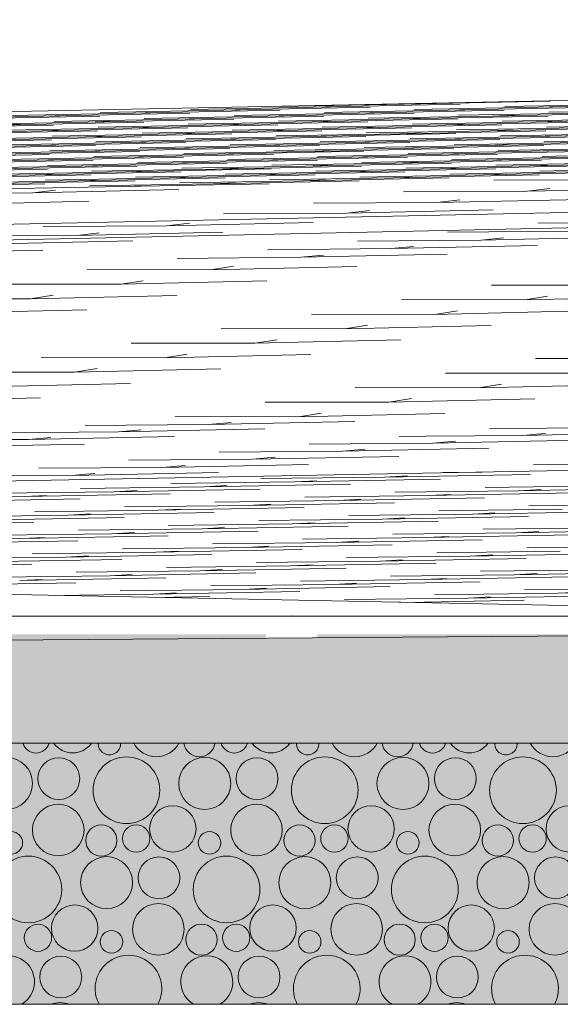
# Model space of a CAD drawing. Header units: millimetres. Extents: x -76432 to -27350, y -300 to 6935.
# Tile 65 of 75: x -29902 to -29604, y -300 to 242. Entities that reach past the tile are written whole.
import ezdxf

# ---------------------------------------------------------------- set-up
doc = ezdxf.new("R2010")
doc.units = ezdxf.units.MM
doc.header["$MEASUREMENT"] = 0
doc.layers.add('Nouveau_Terrain _ Original.Terrain', color=7, linetype='Continuous')
doc.layers.add('Nouveau_VRD _ Voirie 3d.VRD', color=7, linetype='Continuous')

# ---------------------------------------------------------------- blocks, each defined once
blk = doc.blocks.new('Élément de coupe_31')
at = {"layer": 'Nouveau_Terrain _ Original.Terrain', "linetype": 'Continuous', "lineweight": 15, "true_color": 0xf48e54}
h = blk.add_hatch(dxfattribs=at)
h.set_pattern_fill('Terre', color=33, style=0, pattern_type=2)
h.set_pattern_definition([(45, (0, 0), (-137.8858, 137.8858), []), (45, (-45.96, 45.96), (-275.7716, 275.7716), []), (45, (-91.92, 91.92), (-275.7716, 275.7716), []), (135, (-137.886, 137.886), (45.96194, 45.96194), [195, -195])])
h.paths.add_polyline_path([(-45278.93, -182.88), (-48767.24, -201.74), (-53028.52, -224.87), (-58189.71, -253.03), (-64406.44, -287.14), (-66736.01, -300), (-27349.9, -300), (-27349.9, -80.38), (-30347.05, -102.7), (-30687.31, -105.32), (-30979.52, -107.48), (-31257.53, -109.37), (-31550.89, -111.18), (-31862.67, -112.95), (-32189.06, -114.67), (-32526.08, -116.34), (-40248.03, -155.83), (-42463.99, -167.72)])
at = {"layer": 'Nouveau_Terrain _ Original.Terrain', "color": 7, "linetype": 'Continuous', "lineweight": 15}
for p, q in [((-27349.9, 242.02), (-33618.28, 118.16)), ((-27349.9, 183.09), (-33618.28, 51.45)), ((-33618.28, 41.72), (-27349.9, 175.38)), ((-28602.27, 12.4), (-31527.12, -42))]:
    blk.add_line(p, q, dxfattribs=at)
at = {"layer": 'Nouveau_Terrain _ Original.Terrain', "color": 114, "linetype": 'Continuous', "lineweight": 15, "true_color": 0x00ad56}
for p, q in [((-29689.97, 195.44), (-29758, 194.2)), ((-29689.97, 195.44), (-29758, 194.2)), ((-29739.56, 193.8), (-29659.13, 195.45)), ((-29739.56, 193.8), (-29659.13, 195.45)), ((-29689.97, 195.44), (-29609.55, 197.09)), ((-29689.97, 195.44), (-29609.55, 197.09)), ((-29689.97, 195.44), (-29677.58, 195.85)), ((-29689.97, 195.44), (-29677.58, 195.85)), ((-29566.61, 195.49), (-29634.64, 194.25)), ((-29566.61, 195.49), (-29634.64, 194.25)), ((-29616.2, 193.85), (-29535.77, 195.5)), ((-29616.2, 193.85), (-29535.77, 195.5)), ((-29838.73, 190.52), (-29906.76, 189.28)), ((-29838.73, 190.52), (-29906.76, 189.28)), ((-29888.31, 188.89), (-29807.89, 190.54)), ((-29888.31, 188.89), (-29807.89, 190.54)), ((-29789.14, 192.16), (-29857.17, 190.92)), ((-29789.14, 192.16), (-29857.17, 190.92)), ((-29838.73, 190.52), (-29758.3, 192.17)), ((-29838.73, 190.52), (-29758.3, 192.17)), ((-29838.73, 190.52), (-29826.33, 190.93)), ((-29838.73, 190.52), (-29826.33, 190.93)), ((-29739.56, 193.8), (-29807.59, 192.56)), ((-29739.56, 193.8), (-29807.59, 192.56)), ((-29789.14, 192.16), (-29708.72, 193.81)), ((-29789.14, 192.16), (-29708.72, 193.81)), ((-29789.14, 192.16), (-29776.75, 192.57)), ((-29789.14, 192.16), (-29776.75, 192.57)), ((-29715.37, 190.58), (-29783.4, 189.33)), ((-29715.37, 190.58), (-29783.4, 189.33)), ((-29764.95, 188.94), (-29684.53, 190.59)), ((-29764.95, 188.94), (-29684.53, 190.59)), ((-29739.56, 193.8), (-29727.16, 194.21)), ((-29739.56, 193.8), (-29727.16, 194.21)), ((-29665.78, 192.21), (-29733.81, 190.97)), ((-29665.78, 192.21), (-29733.81, 190.97)), ((-29715.37, 190.58), (-29634.94, 192.23)), ((-29715.37, 190.58), (-29634.94, 192.23)), ((-29715.37, 190.58), (-29702.97, 190.99)), ((-29715.37, 190.58), (-29702.97, 190.99)), ((-29616.2, 193.85), (-29684.23, 192.61)), ((-29616.2, 193.85), (-29684.23, 192.61)), ((-29665.78, 192.21), (-29585.36, 193.86)), ((-29665.78, 192.21), (-29585.36, 193.86)), ((-29665.78, 192.21), (-29653.39, 192.62)), ((-29665.78, 192.21), (-29653.39, 192.62)), ((-29592.01, 190.63), (-29660.03, 189.39)), ((-29592.01, 190.63), (-29660.03, 189.39)), ((-29641.59, 188.99), (-29561.17, 190.64)), ((-29641.59, 188.99), (-29561.17, 190.64)), ((-29616.2, 193.85), (-29603.8, 194.26)), ((-29616.2, 193.85), (-29603.8, 194.26)), ((-29542.42, 192.27), (-29610.45, 191.02)), ((-29542.42, 192.27), (-29610.45, 191.02)), ((-29888.31, 188.89), (-29956.34, 187.64)), ((-29888.31, 188.89), (-29956.34, 187.64)), ((-29937.9, 187.25), (-29857.47, 188.9)), ((-29937.9, 187.25), (-29857.47, 188.9)), ((-29864.12, 185.66), (-29932.15, 184.42)), ((-29864.12, 185.66), (-29932.15, 184.42)), ((-29913.71, 184.02), (-29833.28, 185.68)), ((-29913.71, 184.02), (-29833.28, 185.68)), ((-29913.71, 184.02), (-29901.31, 184.43)), ((-29913.71, 184.02), (-29901.31, 184.43)), ((-29888.31, 188.89), (-29875.92, 189.3)), ((-29888.31, 188.89), (-29875.92, 189.3)), ((-29814.54, 187.3), (-29882.57, 186.06)), ((-29814.54, 187.3), (-29882.57, 186.06)), ((-29864.12, 185.66), (-29783.7, 187.31)), ((-29864.12, 185.66), (-29783.7, 187.31)), ((-29864.12, 185.66), (-29851.73, 186.07)), ((-29864.12, 185.66), (-29851.73, 186.07)), ((-29764.95, 188.94), (-29832.98, 187.7)), ((-29764.95, 188.94), (-29832.98, 187.7)), ((-29814.54, 187.3), (-29734.11, 188.95)), ((-29814.54, 187.3), (-29734.11, 188.95)), ((-29814.54, 187.3), (-29802.14, 187.71)), ((-29814.54, 187.3), (-29802.14, 187.71)), ((-29740.76, 185.71), (-29808.79, 184.47)), ((-29740.76, 185.71), (-29808.79, 184.47)), ((-29790.35, 184.08), (-29709.92, 185.73)), ((-29790.35, 184.08), (-29709.92, 185.73)), ((-29790.35, 184.08), (-29777.95, 184.49)), ((-29790.35, 184.08), (-29777.95, 184.49)), ((-29764.95, 188.94), (-29752.56, 189.35)), ((-29764.95, 188.94), (-29752.56, 189.35)), ((-29691.18, 187.35), (-29759.21, 186.11)), ((-29691.18, 187.35), (-29759.21, 186.11)), ((-29740.76, 185.71), (-29660.34, 187.36)), ((-29740.76, 185.71), (-29660.34, 187.36)), ((-29740.76, 185.71), (-29728.37, 186.12)), ((-29740.76, 185.71), (-29728.37, 186.12)), ((-29641.59, 188.99), (-29709.62, 187.75)), ((-29641.59, 188.99), (-29709.62, 187.75)), ((-29691.18, 187.35), (-29610.75, 189)), ((-29691.18, 187.35), (-29610.75, 189)), ((-29691.18, 187.35), (-29678.78, 187.76)), ((-29691.18, 187.35), (-29678.78, 187.76)), ((-29617.4, 185.77), (-29685.43, 184.52)), ((-29617.4, 185.77), (-29685.43, 184.52)), ((-29666.99, 184.13), (-29586.56, 185.78)), ((-29666.99, 184.13), (-29586.56, 185.78)), ((-29666.99, 184.13), (-29654.59, 184.54)), ((-29666.99, 184.13), (-29654.59, 184.54)), ((-29641.59, 188.99), (-29629.19, 189.4)), ((-29641.59, 188.99), (-29629.19, 189.4)), ((-29567.81, 187.4), (-29635.84, 186.16)), ((-29567.81, 187.4), (-29635.84, 186.16)), ((-29617.4, 185.77), (-29536.97, 187.42)), ((-29617.4, 185.77), (-29536.97, 187.42)), ((-29617.4, 185.77), (-29605, 186.18)), ((-29617.4, 185.77), (-29605, 186.18)), ((-29963.29, 182.39), (-29882.87, 184.04)), ((-29963.29, 182.39), (-29882.87, 184.04)), ((-29889.52, 180.8), (-29957.55, 179.56)), ((-29889.52, 180.8), (-29957.55, 179.56)), ((-29939.1, 179.16), (-29858.68, 180.81)), ((-29939.1, 179.16), (-29858.68, 180.81)), ((-29839.93, 182.44), (-29907.96, 181.2)), ((-29839.93, 182.44), (-29907.96, 181.2)), ((-29889.52, 180.8), (-29809.09, 182.45)), ((-29889.52, 180.8), (-29809.09, 182.45)), ((-29889.52, 180.8), (-29877.12, 181.21)), ((-29889.52, 180.8), (-29877.12, 181.21)), ((-29815.74, 179.21), (-29883.77, 177.97)), ((-29815.74, 179.21), (-29883.77, 177.97)), ((-29865.33, 177.58), (-29784.9, 179.23)), ((-29865.33, 177.58), (-29784.9, 179.23)), ((-29790.35, 184.08), (-29858.38, 182.83)), ((-29790.35, 184.08), (-29858.38, 182.83)), ((-29839.93, 182.44), (-29759.51, 184.09)), ((-29839.93, 182.44), (-29759.51, 184.09)), ((-29839.93, 182.44), (-29827.54, 182.85)), ((-29839.93, 182.44), (-29827.54, 182.85)), ((-29766.16, 180.85), (-29834.19, 179.61)), ((-29766.16, 180.85), (-29834.19, 179.61)), ((-29815.74, 179.21), (-29735.32, 180.87)), ((-29815.74, 179.21), (-29735.32, 180.87)), ((-29815.74, 179.21), (-29803.35, 179.62)), ((-29815.74, 179.21), (-29803.35, 179.62)), ((-29716.57, 182.49), (-29784.6, 181.25)), ((-29716.57, 182.49), (-29784.6, 181.25)), ((-29766.16, 180.85), (-29685.73, 182.5)), ((-29766.16, 180.85), (-29685.73, 182.5)), ((-29766.16, 180.85), (-29753.76, 181.26)), ((-29766.16, 180.85), (-29753.76, 181.26)), ((-29692.38, 179.27), (-29760.41, 178.02)), ((-29692.38, 179.27), (-29760.41, 178.02)), ((-29741.97, 177.63), (-29661.54, 179.28)), ((-29741.97, 177.63), (-29661.54, 179.28)), ((-29666.99, 184.13), (-29735.02, 182.89)), ((-29666.99, 184.13), (-29735.02, 182.89)), ((-29716.57, 182.49), (-29636.15, 184.14)), ((-29716.57, 182.49), (-29636.15, 184.14)), ((-29716.57, 182.49), (-29704.17, 182.9)), ((-29716.57, 182.49), (-29704.17, 182.9)), ((-29642.8, 180.9), (-29710.82, 179.66)), ((-29642.8, 180.9), (-29710.82, 179.66)), ((-29692.38, 179.27), (-29611.95, 180.92)), ((-29692.38, 179.27), (-29611.95, 180.92)), ((-29692.38, 179.27), (-29679.98, 179.68)), ((-29692.38, 179.27), (-29679.98, 179.68)), ((-29593.21, 182.54), (-29661.24, 181.3)), ((-29593.21, 182.54), (-29661.24, 181.3)), ((-29642.8, 180.9), (-29562.37, 182.56)), ((-29642.8, 180.9), (-29562.37, 182.56)), ((-29642.8, 180.9), (-29630.4, 181.31)), ((-29642.8, 180.9), (-29630.4, 181.31)), ((-29569.02, 179.32), (-29637.05, 178.08)), ((-29569.02, 179.32), (-29637.05, 178.08)), ((-29618.6, 177.68), (-29538.18, 179.33)), ((-29618.6, 177.68), (-29538.18, 179.33)), ((-29543.62, 184.18), (-29611.65, 182.94)), ((-29543.62, 184.18), (-29611.65, 182.94)), ((-29964.5, 174.3), (-29884.07, 175.95)), ((-29964.5, 174.3), (-29884.07, 175.95)), ((-29865.33, 177.58), (-29933.36, 176.34)), ((-29865.33, 177.58), (-29933.36, 176.34)), ((-29914.91, 175.94), (-29834.49, 177.59)), ((-29914.91, 175.94), (-29834.49, 177.59)), ((-29841.14, 174.35), (-29909.17, 173.11)), ((-29841.14, 174.35), (-29909.17, 173.11)), ((-29890.72, 172.71), (-29810.3, 174.37)), ((-29890.72, 172.71), (-29810.3, 174.37)), ((-29865.33, 177.58), (-29852.93, 177.99)), ((-29865.33, 177.58), (-29852.93, 177.99)), ((-29791.55, 175.99), (-29859.58, 174.75)), ((-29791.55, 175.99), (-29859.58, 174.75)), ((-29841.14, 174.35), (-29760.71, 176)), ((-29841.14, 174.35), (-29760.71, 176)), ((-29841.14, 174.35), (-29828.74, 174.76)), ((-29841.14, 174.35), (-29828.74, 174.76)), ((-29741.97, 177.63), (-29810, 176.39)), ((-29741.97, 177.63), (-29810, 176.39)), ((-29791.55, 175.99), (-29711.13, 177.64)), ((-29791.55, 175.99), (-29711.13, 177.64)), ((-29791.55, 175.99), (-29779.16, 176.4)), ((-29791.55, 175.99), (-29779.16, 176.4)), ((-29717.78, 174.4), (-29785.8, 173.16)), ((-29717.78, 174.4), (-29785.8, 173.16)), ((-29767.36, 172.77), (-29686.93, 174.42)), ((-29767.36, 172.77), (-29686.93, 174.42)), ((-29741.97, 177.63), (-29729.57, 178.04)), ((-29741.97, 177.63), (-29729.57, 178.04)), ((-29668.19, 176.04), (-29736.22, 174.8)), ((-29668.19, 176.04), (-29736.22, 174.8)), ((-29717.78, 174.4), (-29637.35, 176.06)), ((-29717.78, 174.4), (-29637.35, 176.06)), ((-29717.78, 174.4), (-29705.38, 174.81)), ((-29717.78, 174.4), (-29705.38, 174.81)), ((-29618.6, 177.68), (-29686.63, 176.44)), ((-29618.6, 177.68), (-29686.63, 176.44)), ((-29668.19, 176.04), (-29587.76, 177.69)), ((-29668.19, 176.04), (-29587.76, 177.69)), ((-29668.19, 176.04), (-29655.79, 176.45)), ((-29668.19, 176.04), (-29655.79, 176.45)), ((-29594.41, 174.46), (-29662.44, 173.22)), ((-29594.41, 174.46), (-29662.44, 173.22)), ((-29644, 172.82), (-29563.57, 174.47)), ((-29644, 172.82), (-29563.57, 174.47)), ((-29618.6, 177.68), (-29606.21, 178.09)), ((-29618.6, 177.68), (-29606.21, 178.09)), ((-29544.83, 176.09), (-29612.86, 174.85)), ((-29544.83, 176.09), (-29612.86, 174.85)), ((-29890.72, 172.71), (-29958.75, 171.47)), ((-29890.72, 172.71), (-29958.75, 171.47)), ((-29940.31, 171.08), (-29859.88, 172.73)), ((-29940.31, 171.08), (-29859.88, 172.73)), ((-29866.53, 169.49), (-29934.56, 168.25)), ((-29866.53, 169.49), (-29934.56, 168.25)), ((-29916.12, 167.85), (-29835.69, 169.5)), ((-29916.12, 167.85), (-29835.69, 169.5)), ((-29890.72, 172.71), (-29878.33, 173.12)), ((-29890.72, 172.71), (-29878.33, 173.12)), ((-29816.95, 171.13), (-29884.98, 169.89)), ((-29816.95, 171.13), (-29884.98, 169.89)), ((-29866.53, 169.49), (-29786.11, 171.14)), ((-29866.53, 169.49), (-29786.11, 171.14)), ((-29866.53, 169.49), (-29854.14, 169.9)), ((-29866.53, 169.49), (-29854.14, 169.9)), ((-29767.36, 172.77), (-29835.39, 171.53)), ((-29767.36, 172.77), (-29835.39, 171.53)), ((-29816.95, 171.13), (-29736.52, 172.78)), ((-29816.95, 171.13), (-29736.52, 172.78)), ((-29816.95, 171.13), (-29804.55, 171.54)), ((-29816.95, 171.13), (-29804.55, 171.54)), ((-29743.17, 169.54), (-29811.2, 168.3)), ((-29743.17, 169.54), (-29811.2, 168.3)), ((-29792.76, 167.9), (-29712.33, 169.56)), ((-29792.76, 167.9), (-29712.33, 169.56)), ((-29792.76, 167.9), (-29780.36, 168.31)), ((-29792.76, 167.9), (-29780.36, 168.31)), ((-29767.36, 172.77), (-29754.96, 173.18)), ((-29767.36, 172.77), (-29754.96, 173.18)), ((-29693.58, 171.18), (-29761.61, 169.94)), ((-29693.58, 171.18), (-29761.61, 169.94)), ((-29743.17, 169.54), (-29662.74, 171.19)), ((-29743.17, 169.54), (-29662.74, 171.19)), ((-29743.17, 169.54), (-29730.77, 169.95)), ((-29743.17, 169.54), (-29730.77, 169.95)), ((-29644, 172.82), (-29712.03, 171.58)), ((-29644, 172.82), (-29712.03, 171.58)), ((-29693.58, 171.18), (-29613.16, 172.83)), ((-29693.58, 171.18), (-29613.16, 172.83)), ((-29693.58, 171.18), (-29681.19, 171.59)), ((-29693.58, 171.18), (-29681.19, 171.59)), ((-29619.81, 169.59), (-29687.84, 168.35)), ((-29619.81, 169.59), (-29687.84, 168.35)), ((-29669.39, 167.96), (-29588.97, 169.61)), ((-29669.39, 167.96), (-29588.97, 169.61)), ((-29669.39, 167.96), (-29657, 168.37)), ((-29669.39, 167.96), (-29657, 168.37)), ((-29644, 172.82), (-29631.6, 173.23)), ((-29644, 172.82), (-29631.6, 173.23)), ((-29570.22, 171.23), (-29638.25, 169.99)), ((-29570.22, 171.23), (-29638.25, 169.99)), ((-29619.81, 169.59), (-29539.38, 171.25)), ((-29619.81, 169.59), (-29539.38, 171.25)), ((-29619.81, 169.59), (-29607.41, 170)), ((-29619.81, 169.59), (-29607.41, 170)), ((-29965.7, 166.22), (-29885.28, 167.87)), ((-29965.7, 166.22), (-29885.28, 167.87)), ((-29891.93, 164.63), (-29959.96, 163.39)), ((-29891.93, 164.63), (-29959.96, 163.39)), ((-29941.51, 162.99), (-29861.09, 164.64)), ((-29941.51, 162.99), (-29861.09, 164.64)), ((-29842.34, 166.27), (-29910.37, 165.03)), ((-29842.34, 166.27), (-29910.37, 165.03)), ((-29891.93, 164.63), (-29811.5, 166.28)), ((-29891.93, 164.63), (-29811.5, 166.28)), ((-29891.93, 164.63), (-29879.53, 165.04)), ((-29891.93, 164.63), (-29879.53, 165.04)), ((-29818.15, 163.04), (-29886.18, 161.8)), ((-29818.15, 163.04), (-29886.18, 161.8)), ((-29867.74, 161.41), (-29787.31, 163.06)), ((-29867.74, 161.41), (-29787.31, 163.06)), ((-29792.76, 167.9), (-29860.79, 166.66)), ((-29792.76, 167.9), (-29860.79, 166.66)), ((-29842.34, 166.27), (-29761.92, 167.92)), ((-29842.34, 166.27), (-29761.92, 167.92)), ((-29842.34, 166.27), (-29829.94, 166.68)), ((-29842.34, 166.27), (-29829.94, 166.68)), ((-29768.57, 164.68), (-29836.59, 163.44)), ((-29768.57, 164.68), (-29836.59, 163.44)), ((-29818.15, 163.04), (-29737.72, 164.69)), ((-29818.15, 163.04), (-29737.72, 164.69)), ((-29818.15, 163.04), (-29805.75, 163.45)), ((-29818.15, 163.04), (-29805.75, 163.45)), ((-29718.98, 166.32), (-29787.01, 165.08)), ((-29718.98, 166.32), (-29787.01, 165.08)), ((-29768.57, 164.68), (-29688.14, 166.33)), ((-29768.57, 164.68), (-29688.14, 166.33)), ((-29768.57, 164.68), (-29756.17, 165.09)), ((-29768.57, 164.68), (-29756.17, 165.09)), ((-29694.79, 163.1), (-29762.82, 161.85)), ((-29694.79, 163.1), (-29762.82, 161.85)), ((-29744.37, 161.46), (-29663.95, 163.11)), ((-29744.37, 161.46), (-29663.95, 163.11)), ((-29669.39, 167.96), (-29737.42, 166.72)), ((-29669.39, 167.96), (-29737.42, 166.72)), ((-29718.98, 166.32), (-29638.55, 167.97)), ((-29718.98, 166.32), (-29638.55, 167.97)), ((-29718.98, 166.32), (-29706.58, 166.73)), ((-29718.98, 166.32), (-29706.58, 166.73)), ((-29645.2, 164.73), (-29713.23, 163.49)), ((-29645.2, 164.73), (-29713.23, 163.49)), ((-29694.79, 163.1), (-29614.36, 164.75)), ((-29694.79, 163.1), (-29614.36, 164.75)), ((-29694.79, 163.1), (-29682.39, 163.5)), ((-29694.79, 163.1), (-29682.39, 163.5)), ((-29595.62, 166.37), (-29663.65, 165.13)), ((-29595.62, 166.37), (-29663.65, 165.13)), ((-29645.2, 164.73), (-29564.78, 166.38)), ((-29645.2, 164.73), (-29564.78, 166.38)), ((-29645.2, 164.73), (-29632.81, 165.14)), ((-29645.2, 164.73), (-29632.81, 165.14)), ((-29571.43, 163.15), (-29639.46, 161.91)), ((-29571.43, 163.15), (-29639.46, 161.91)), ((-29621.01, 161.51), (-29540.59, 163.16)), ((-29621.01, 161.51), (-29540.59, 163.16)), ((-29546.03, 168.01), (-29614.06, 166.77)), ((-29546.03, 168.01), (-29614.06, 166.77)), ((-29966.91, 158.13), (-29886.48, 159.78)), ((-29966.91, 158.13), (-29886.48, 159.78)), ((-29867.74, 161.41), (-29935.77, 160.16)), ((-29867.74, 161.41), (-29935.77, 160.16)), ((-29917.32, 159.77), (-29836.9, 161.42)), ((-29917.32, 159.77), (-29836.9, 161.42)), ((-29843.55, 158.18), (-29911.57, 156.94)), ((-29843.55, 158.18), (-29911.57, 156.94)), ((-29893.13, 156.54), (-29812.7, 158.19)), ((-29893.13, 156.54), (-29812.7, 158.19)), ((-29867.74, 161.41), (-29855.34, 161.81)), ((-29867.74, 161.41), (-29855.34, 161.81)), ((-29793.96, 159.82), (-29861.99, 158.58)), ((-29793.96, 159.82), (-29861.99, 158.58)), ((-29843.55, 158.18), (-29763.12, 159.83)), ((-29843.55, 158.18), (-29763.12, 159.83)), ((-29843.55, 158.18), (-29831.15, 158.59)), ((-29843.55, 158.18), (-29831.15, 158.59)), ((-29744.37, 161.46), (-29812.4, 160.22)), ((-29744.37, 161.46), (-29812.4, 160.22)), ((-29793.96, 159.82), (-29713.53, 161.47)), ((-29793.96, 159.82), (-29713.53, 161.47)), ((-29793.96, 159.82), (-29781.56, 160.23)), ((-29793.96, 159.82), (-29781.56, 160.23)), ((-29720.18, 158.23), (-29788.21, 156.99)), ((-29720.18, 158.23), (-29788.21, 156.99)), ((-29769.77, 156.6), (-29689.34, 158.25)), ((-29769.77, 156.6), (-29689.34, 158.25)), ((-29744.37, 161.46), (-29731.98, 161.87)), ((-29744.37, 161.46), (-29731.98, 161.87)), ((-29670.6, 159.87), (-29738.63, 158.63)), ((-29670.6, 159.87), (-29738.63, 158.63)), ((-29720.18, 158.23), (-29639.76, 159.88)), ((-29720.18, 158.23), (-29639.76, 159.88)), ((-29720.18, 158.23), (-29707.79, 158.64)), ((-29720.18, 158.23), (-29707.79, 158.64)), ((-29621.01, 161.51), (-29689.04, 160.27)), ((-29621.01, 161.51), (-29689.04, 160.27)), ((-29670.6, 159.87), (-29590.17, 161.52)), ((-29670.6, 159.87), (-29590.17, 161.52)), ((-29670.6, 159.87), (-29658.2, 160.28)), ((-29670.6, 159.87), (-29658.2, 160.28)), ((-29596.82, 158.29), (-29664.85, 157.04)), ((-29596.82, 158.29), (-29664.85, 157.04)), ((-29646.41, 156.65), (-29565.98, 158.3)), ((-29646.41, 156.65), (-29565.98, 158.3)), ((-29621.01, 161.51), (-29608.62, 161.92)), ((-29621.01, 161.51), (-29608.62, 161.92)), ((-29547.24, 159.92), (-29615.27, 158.68)), ((-29547.24, 159.92), (-29615.27, 158.68)), ((-29893.13, 156.54), (-29961.16, 155.3)), ((-29893.13, 156.54), (-29961.16, 155.3)), ((-29942.72, 154.91), (-29862.29, 156.56)), ((-29942.72, 154.91), (-29862.29, 156.56)), ((-29868.94, 153.32), (-29936.97, 152.08)), ((-29868.94, 153.32), (-29936.97, 152.08)), ((-29918.53, 151.68), (-29838.1, 153.33)), ((-29918.53, 151.68), (-29838.1, 153.33)), ((-29893.13, 156.54), (-29880.73, 156.95)), ((-29893.13, 156.54), (-29880.73, 156.95)), ((-29819.35, 154.96), (-29887.38, 153.72)), ((-29819.35, 154.96), (-29887.38, 153.72)), ((-29868.94, 153.32), (-29788.51, 154.97)), ((-29868.94, 153.32), (-29788.51, 154.97)), ((-29868.94, 153.32), (-29856.54, 153.73)), ((-29868.94, 153.32), (-29856.54, 153.73)), ((-29769.77, 156.6), (-29837.8, 155.35)), ((-29769.77, 156.6), (-29837.8, 155.35)), ((-29819.35, 154.96), (-29738.93, 156.61)), ((-29819.35, 154.96), (-29738.93, 156.61)), ((-29819.35, 154.96), (-29806.96, 155.37)), ((-29819.35, 154.96), (-29806.96, 155.37)), ((-29745.58, 153.37), (-29813.61, 152.13)), ((-29745.58, 153.37), (-29813.61, 152.13)), ((-29795.16, 151.73), (-29714.74, 153.38)), ((-29795.16, 151.73), (-29714.74, 153.38)), ((-29795.16, 151.73), (-29782.77, 152.14)), ((-29795.16, 151.73), (-29782.77, 152.14)), ((-29769.77, 156.6), (-29757.37, 157)), ((-29769.77, 156.6), (-29757.37, 157)), ((-29695.99, 155.01), (-29764.02, 153.77)), ((-29695.99, 155.01), (-29764.02, 153.77)), ((-29745.58, 153.37), (-29665.15, 155.02)), ((-29745.58, 153.37), (-29665.15, 155.02)), ((-29745.58, 153.37), (-29733.18, 153.78)), ((-29745.58, 153.37), (-29733.18, 153.78)), ((-29646.41, 156.65), (-29714.44, 155.41)), ((-29646.41, 156.65), (-29714.44, 155.41)), ((-29695.99, 155.01), (-29615.57, 156.66)), ((-29695.99, 155.01), (-29615.57, 156.66)), ((-29695.99, 155.01), (-29683.6, 155.42)), ((-29695.99, 155.01), (-29683.6, 155.42)), ((-29646.41, 156.65), (-29634.01, 157.06)), ((-29646.41, 156.65), (-29634.01, 157.06)), ((-29572.63, 153.96), (-29640.66, 153.74)), ((-29572.63, 153.96), (-29640.66, 153.74)), ((-29968.11, 150.04), (-29887.69, 151.69)), ((-29968.11, 150.04), (-29887.69, 151.69)), ((-29894.33, 146.63), (-29962.36, 146.4)), ((-29894.33, 146.63), (-29962.36, 146.4)), ((-29844.75, 150.1), (-29912.78, 148.85)), ((-29844.75, 150.1), (-29912.78, 148.85)), ((-29894.33, 146.63), (-29813.91, 148.46)), ((-29894.33, 146.63), (-29813.91, 148.46)), ((-29894.33, 146.63), (-29881.94, 148.23)), ((-29894.33, 146.63), (-29881.94, 148.23)), ((-29795.16, 151.73), (-29863.19, 150.49)), ((-29795.16, 151.73), (-29863.19, 150.49)), ((-29844.75, 150.1), (-29764.32, 151.75)), ((-29844.75, 150.1), (-29764.32, 151.75)), ((-29844.75, 150.1), (-29832.35, 150.51)), ((-29844.75, 150.1), (-29832.35, 150.51)), ((-29622.22, 147.54), (-29690.25, 147.31)), ((-29622.22, 147.54), (-29690.25, 147.31)), ((-29622.22, 147.54), (-29541.79, 149.37)), ((-29622.22, 147.54), (-29541.79, 149.37)), ((-29622.22, 147.54), (-29609.82, 149.15)), ((-29622.22, 147.54), (-29609.82, 149.15)), ((-29943.92, 140.2), (-29863.49, 142.03)), ((-29943.92, 140.2), (-29863.49, 142.03)), ((-29671.8, 141.33), (-29739.83, 140.96)), ((-29671.8, 141.33), (-29739.83, 140.96)), ((-29671.8, 141.33), (-29591.38, 143.14)), ((-29671.8, 141.33), (-29591.38, 143.14)), ((-29671.8, 141.33), (-29659.41, 142.77)), ((-29671.8, 141.33), (-29659.41, 142.77)), ((-29721.39, 135.55), (-29789.42, 135.18)), ((-29721.39, 135.55), (-29789.42, 135.18)), ((-29721.39, 135.55), (-29640.96, 137.37)), ((-29721.39, 135.55), (-29640.96, 137.37)), ((-29721.39, 135.55), (-29708.99, 137)), ((-29721.39, 135.55), (-29708.99, 137)), ((-29820.56, 128.62), (-29740.13, 130.43)), ((-29820.56, 128.62), (-29740.13, 130.43)), ((-29548.44, 130.54), (-29616.47, 130.06)), ((-29548.44, 130.54), (-29616.47, 130.06)), ((-29820.56, 128.62), (-29888.59, 128.13)), ((-29820.56, 128.62), (-29888.59, 128.13)), ((-29870.14, 123.27), (-29789.72, 125.09)), ((-29870.14, 123.27), (-29789.72, 125.09)), ((-29820.56, 128.62), (-29808.16, 129.95)), ((-29820.56, 128.62), (-29808.16, 129.95)), ((-29598.03, 125.64), (-29666.06, 125.08)), ((-29598.03, 125.64), (-29666.06, 125.08)), ((-29870.14, 123.27), (-29938.17, 122.79)), ((-29870.14, 123.27), (-29938.17, 122.79)), ((-29919.73, 118.4), (-29839.3, 120.21)), ((-29919.73, 118.4), (-29839.3, 120.21)), ((-29870.14, 123.27), (-29857.75, 124.61)), ((-29870.14, 123.27), (-29857.75, 124.61)), ((-29647.61, 120.65), (-29715.64, 120.09)), ((-29647.61, 120.65), (-29715.64, 120.09)), ((-29647.61, 120.65), (-29567.19, 122.46)), ((-29647.61, 120.65), (-29567.19, 122.46)), ((-29647.61, 120.65), (-29635.22, 121.9)), ((-29647.61, 120.65), (-29635.22, 121.9)), ((-29969.32, 113.42), (-29888.89, 115.23)), ((-29969.32, 113.42), (-29888.89, 115.23)), ((-29697.2, 115.97), (-29765.23, 115.35)), ((-29697.2, 115.97), (-29765.23, 115.35)), ((-29697.2, 115.97), (-29616.77, 117.77)), ((-29697.2, 115.97), (-29616.77, 117.77)), ((-29697.2, 115.97), (-29684.8, 117.15)), ((-29697.2, 115.97), (-29684.8, 117.15)), ((-29746.78, 111.22), (-29814.81, 110.6)), ((-29746.78, 111.22), (-29814.81, 110.6)), ((-29746.78, 111.22), (-29666.36, 113.03)), ((-29746.78, 111.22), (-29666.36, 113.03)), ((-29746.78, 111.22), (-29734.39, 112.41)), ((-29746.78, 111.22), (-29734.39, 112.41)), ((-29796.37, 104.31), (-29864.4, 104.46)), ((-29796.37, 104.31), (-29864.4, 104.46)), ((-29796.37, 104.31), (-29783.97, 106.31)), ((-29796.37, 104.31), (-29783.97, 106.31)), ((-29796.37, 104.31), (-29715.94, 106.16)), ((-29796.37, 104.31), (-29715.94, 106.16)), ((-29845.95, 96.34), (-29833.56, 98.34)), ((-29845.95, 96.34), (-29833.56, 98.34)), ((-29845.95, 96.34), (-29765.53, 98.19)), ((-29845.95, 96.34), (-29765.53, 98.19)), ((-29845.95, 96.34), (-29913.98, 96.49)), ((-29845.95, 96.34), (-29913.98, 96.49)), ((-29573.84, 95.76), (-29641.87, 95.91)), ((-29573.84, 95.76), (-29641.87, 95.91)), ((-29895.54, 88.37), (-29963.57, 88.52)), ((-29895.54, 88.37), (-29963.57, 88.52)), ((-29895.54, 88.37), (-29883.14, 90.36)), ((-29895.54, 88.37), (-29883.14, 90.36)), ((-29895.54, 88.37), (-29815.11, 90.22)), ((-29895.54, 88.37), (-29815.11, 90.22)), ((-29623.42, 87.79), (-29691.45, 87.94)), ((-29623.42, 87.79), (-29691.45, 87.94)), ((-29623.42, 87.79), (-29611.02, 89.78)), ((-29623.42, 87.79), (-29611.02, 89.78)), ((-29623.42, 87.79), (-29543, 89.64)), ((-29623.42, 87.79), (-29543, 89.64)), ((-29945.12, 80.4), (-29864.7, 82.25)), ((-29945.12, 80.4), (-29864.7, 82.25)), ((-29673.01, 79.82), (-29660.61, 81.81)), ((-29673.01, 79.82), (-29660.61, 81.81)), ((-29673.01, 79.82), (-29592.58, 81.67)), ((-29673.01, 79.82), (-29592.58, 81.67)), ((-29673.01, 79.82), (-29741.04, 79.96)), ((-29673.01, 79.82), (-29741.04, 79.96)), ((-29722.59, 71.85), (-29790.62, 71.99)), ((-29722.59, 71.85), (-29790.62, 71.99)), ((-29722.59, 71.85), (-29710.2, 73.84)), ((-29722.59, 71.85), (-29710.2, 73.84)), ((-29722.59, 71.85), (-29642.17, 73.7)), ((-29722.59, 71.85), (-29642.17, 73.7)), ((-29772.18, 63.88), (-29759.78, 65.87)), ((-29772.18, 63.88), (-29759.78, 65.87)), ((-29772.18, 63.88), (-29691.75, 65.72)), ((-29772.18, 63.88), (-29691.75, 65.72)), ((-29772.18, 63.88), (-29840.21, 64.02)), ((-29772.18, 63.88), (-29840.21, 64.02)), ((-29821.76, 55.91), (-29889.79, 56.05)), ((-29821.76, 55.91), (-29889.79, 56.05)), ((-29821.76, 55.91), (-29809.37, 57.9)), ((-29821.76, 55.91), (-29809.37, 57.9)), ((-29821.76, 55.91), (-29741.34, 57.75)), ((-29821.76, 55.91), (-29741.34, 57.75)), ((-29549.65, 55.33), (-29617.67, 55.47)), ((-29549.65, 55.33), (-29617.67, 55.47)), ((-29871.35, 47.93), (-29858.95, 49.93)), ((-29871.35, 47.93), (-29858.95, 49.93)), ((-29871.35, 47.93), (-29790.92, 49.78)), ((-29871.35, 47.93), (-29790.92, 49.78)), ((-29871.35, 47.93), (-29939.38, 48.08)), ((-29871.35, 47.93), (-29939.38, 48.08)), ((-29599.23, 47.35), (-29667.26, 47.5)), ((-29599.23, 47.35), (-29667.26, 47.5)), ((-29920.93, 39.96), (-29840.51, 41.81)), ((-29920.93, 39.96), (-29840.51, 41.81)), ((-29648.82, 39.38), (-29716.85, 39.53)), ((-29648.82, 39.38), (-29716.85, 39.53)), ((-29648.82, 39.38), (-29636.42, 41.38)), ((-29648.82, 39.38), (-29636.42, 41.38)), ((-29648.82, 39.38), (-29568.39, 41.23)), ((-29648.82, 39.38), (-29568.39, 41.23)), ((-29970.52, 31.99), (-29890.09, 33.84)), ((-29970.52, 31.99), (-29890.09, 33.84)), ((-29698.4, 31.41), (-29686.01, 33.4)), ((-29698.4, 31.41), (-29686.01, 33.4)), ((-29698.4, 31.41), (-29617.98, 33.26)), ((-29698.4, 31.41), (-29617.98, 33.26)), ((-29698.4, 31.41), (-29766.43, 31.56)), ((-29698.4, 31.41), (-29766.43, 31.56)), ((-29747.99, 23.44), (-29816.02, 23.58)), ((-29747.99, 23.44), (-29816.02, 23.58)), ((-29747.99, 23.44), (-29735.59, 25.43)), ((-29747.99, 23.44), (-29735.59, 25.43)), ((-29747.99, 23.44), (-29667.56, 25.29)), ((-29747.99, 23.44), (-29667.56, 25.29)), ((-29797.57, 19.26), (-29865.6, 18.69)), ((-29797.57, 19.26), (-29865.6, 18.69)), ((-29847.16, 15.13), (-29766.73, 16.74)), ((-29847.16, 15.13), (-29766.73, 16.74)), ((-29797.57, 19.26), (-29717.15, 20.86)), ((-29797.57, 19.26), (-29717.15, 20.86)), ((-29797.57, 19.26), (-29785.18, 20.29)), ((-29797.57, 19.26), (-29785.18, 20.29)), ((-29630.92, 16.94), (-29643.07, 16.84)), ((-29630.92, 16.94), (-29643.07, 16.84)), ((-29575.04, 17.4), (-29630.92, 16.94)), ((-29575.04, 17.4), (-29630.92, 16.94)), ((-29896.74, 10.97), (-29964.77, 10.41)), ((-29896.74, 10.97), (-29964.77, 10.41)), ((-29847.16, 15.13), (-29915.19, 14.56)), ((-29847.16, 15.13), (-29915.19, 14.56)), ((-29896.74, 10.97), (-29816.32, 12.58)), ((-29896.74, 10.97), (-29816.32, 12.58)), ((-29896.74, 10.97), (-29884.35, 12.02)), ((-29896.74, 10.97), (-29884.35, 12.02)), ((-29847.16, 15.13), (-29834.76, 16.17)), ((-29847.16, 15.13), (-29834.76, 16.17)), ((-29678.08, 12.76), (-29692.65, 12.64)), ((-29678.08, 12.76), (-29692.65, 12.64)), ((-29624.63, 13.19), (-29678.08, 12.76)), ((-29624.63, 13.19), (-29678.08, 12.76)), ((-29624.63, 13.19), (-29544.2, 14.8)), ((-29624.63, 13.19), (-29544.2, 14.8)), ((-29624.63, 13.19), (-29616.94, 13.85)), ((-29624.63, 13.19), (-29616.94, 13.85)), ((-29616.94, 13.85), (-29612.23, 14.25)), ((-29616.94, 13.85), (-29612.23, 14.25)), ((-29946.33, 6.74), (-29865.9, 8.35)), ((-29946.33, 6.74), (-29865.9, 8.35)), ((-29674.21, 8.89), (-29742.24, 8.36)), ((-29674.21, 8.89), (-29742.24, 8.36)), ((-29723.8, 4.49), (-29643.37, 6.11)), ((-29723.8, 4.49), (-29643.37, 6.11)), ((-29723.8, 4.49), (-29711.4, 5.6)), ((-29723.8, 4.49), (-29711.4, 5.6)), ((-29674.21, 8.89), (-29593.79, 10.5)), ((-29674.21, 8.89), (-29593.79, 10.5)), ((-29674.21, 8.89), (-29661.81, 9.98)), ((-29674.21, 8.89), (-29661.81, 9.98)), ((-29773.38, 0.02), (-29841.41, -0.48)), ((-29773.38, 0.02), (-29841.41, -0.48)), ((-29723.8, 4.49), (-29791.83, 3.98)), ((-29723.8, 4.49), (-29791.83, 3.98)), ((-29773.38, 0.02), (-29692.96, 1.64)), ((-29773.38, 0.02), (-29692.96, 1.64)), ((-29773.38, 0.02), (-29760.99, 1.14)), ((-29773.38, 0.02), (-29760.99, 1.14)), ((-29822.97, -4.45), (-29891, -4.95)), ((-29822.97, -4.45), (-29891, -4.95)), ((-29822.97, -4.45), (-29742.54, -2.83)), ((-29822.97, -4.45), (-29742.54, -2.83)), ((-29822.97, -4.45), (-29810.57, -3.33)), ((-29822.97, -4.45), (-29810.57, -3.33)), ((-29550.85, -2.38), (-29618.88, -2.89)), ((-29550.85, -2.38), (-29618.88, -2.89)), ((-29872.55, -8.83), (-29905.77, -9.1)), ((-29872.55, -8.83), (-29905.77, -9.1)), ((-29872.55, -8.83), (-29792.13, -7.22)), ((-29872.55, -8.83), (-29792.13, -7.22)), ((-29872.55, -8.83), (-29867.41, -8.39)), ((-29872.55, -8.83), (-29867.41, -8.39)), ((-29867.41, -8.39), (-29860.16, -7.75)), ((-29867.41, -8.39), (-29860.16, -7.75)), ((-29700.81, -9.78), (-29768.84, -10.59)), ((-29700.81, -9.78), (-29768.84, -10.59)), ((-29700.81, -9.78), (-29620.38, -8.3)), ((-29700.81, -9.78), (-29620.38, -8.3)), ((-29700.81, -9.78), (-29688.41, -9.11)), ((-29700.81, -9.78), (-29688.41, -9.11)), ((-29646.96, -7.03), (-29668.46, -7.2)), ((-29646.96, -7.03), (-29668.46, -7.2)), ((-29799.98, -15.16), (-29868.01, -15.97)), ((-29799.98, -15.16), (-29868.01, -15.97)), ((-29750.4, -12.47), (-29818.42, -13.28)), ((-29750.4, -12.47), (-29818.42, -13.28)), ((-29799.98, -15.16), (-29719.55, -13.68)), ((-29799.98, -15.16), (-29719.55, -13.68)), ((-29799.98, -15.16), (-29787.58, -14.49)), ((-29799.98, -15.16), (-29787.58, -14.49)), ((-29750.4, -12.47), (-29669.97, -10.99)), ((-29750.4, -12.47), (-29669.97, -10.99)), ((-29750.4, -12.47), (-29738, -11.8)), ((-29750.4, -12.47), (-29738, -11.8)), ((-29577.45, -14.61), (-29645.48, -15.42)), ((-29577.45, -14.61), (-29645.48, -15.42)), ((-29627.03, -17.3), (-29546.61, -15.82)), ((-29627.03, -17.3), (-29546.61, -15.82)), ((-29899.15, -20.54), (-29967.18, -21.35)), ((-29899.15, -20.54), (-29967.18, -21.35)), ((-29849.57, -17.85), (-29917.6, -18.66)), ((-29849.57, -17.85), (-29917.6, -18.66)), ((-29899.15, -20.54), (-29818.73, -19.06)), ((-29899.15, -20.54), (-29818.73, -19.06)), ((-29899.15, -20.54), (-29886.76, -19.86)), ((-29899.15, -20.54), (-29886.76, -19.86)), ((-29849.57, -17.85), (-29769.14, -16.37)), ((-29849.57, -17.85), (-29769.14, -16.37)), ((-29849.57, -17.85), (-29837.17, -17.18)), ((-29849.57, -17.85), (-29837.17, -17.18)), ((-29676.62, -19.99), (-29744.65, -20.8)), ((-29676.62, -19.99), (-29744.65, -20.8)), ((-29726.2, -22.68), (-29645.78, -21.2)), ((-29726.2, -22.68), (-29645.78, -21.2)), ((-29627.03, -17.3), (-29695.06, -18.11)), ((-29627.03, -17.3), (-29695.06, -18.11)), ((-29676.62, -19.99), (-29596.19, -18.51)), ((-29676.62, -19.99), (-29596.19, -18.51)), ((-29676.62, -19.99), (-29664.22, -19.32)), ((-29676.62, -19.99), (-29664.22, -19.32)), ((-29627.03, -17.3), (-29614.64, -16.63)), ((-29627.03, -17.3), (-29614.64, -16.63)), ((-29948.74, -23.22), (-29868.31, -21.74)), ((-29948.74, -23.22), (-29868.31, -21.74)), ((-29775.79, -25.37), (-29843.82, -26.18)), ((-29775.79, -25.37), (-29843.82, -26.18)), ((-29825.38, -28.06), (-29744.95, -26.57)), ((-29825.38, -28.06), (-29744.95, -26.57)), ((-29726.2, -22.68), (-29794.23, -23.49)), ((-29726.2, -22.68), (-29794.23, -23.49)), ((-29775.79, -25.37), (-29695.36, -23.89)), ((-29775.79, -25.37), (-29695.36, -23.89)), ((-29775.79, -25.37), (-29763.39, -24.69)), ((-29775.79, -25.37), (-29763.39, -24.69)), ((-29726.2, -22.68), (-29713.81, -22.01)), ((-29726.2, -22.68), (-29713.81, -22.01)), ((-29553.26, -24.82), (-29621.29, -25.63)), ((-29553.26, -24.82), (-29621.29, -25.63)), ((-29874.96, -30.74), (-29942.99, -31.55)), ((-29874.96, -30.74), (-29942.99, -31.55)), ((-29924.55, -33.43), (-29844.12, -31.95)), ((-29924.55, -33.43), (-29844.12, -31.95)), ((-29825.38, -28.06), (-29893.41, -28.86)), ((-29825.38, -28.06), (-29893.41, -28.86)), ((-29874.96, -30.74), (-29794.54, -29.26)), ((-29874.96, -30.74), (-29794.54, -29.26)), ((-29874.96, -30.74), (-29862.56, -30.07)), ((-29874.96, -30.74), (-29862.56, -30.07)), ((-29825.38, -28.06), (-29812.98, -27.38)), ((-29825.38, -28.06), (-29812.98, -27.38)), ((-29652.43, -30.2), (-29720.46, -31.01)), ((-29652.43, -30.2), (-29720.46, -31.01)), ((-29702.01, -32.89), (-29621.59, -31.4)), ((-29702.01, -32.89), (-29621.59, -31.4)), ((-29702.01, -32.89), (-29689.62, -32.21)), ((-29702.01, -32.89), (-29689.62, -32.21)), ((-29602.84, -27.51), (-29670.87, -28.32)), ((-29602.84, -27.51), (-29670.87, -28.32)), ((-29652.43, -30.2), (-29572, -28.72)), ((-29652.43, -30.2), (-29572, -28.72)), ((-29652.43, -30.2), (-29640.03, -29.53)), ((-29652.43, -30.2), (-29640.03, -29.53)), ((-29974.13, -36.12), (-29893.71, -34.64)), ((-29974.13, -36.12), (-29893.71, -34.64)), ((-29751.6, -35.57), (-29819.63, -36.38)), ((-29751.6, -35.57), (-29819.63, -36.38)), ((-29801.19, -38.26), (-29720.76, -36.78)), ((-29801.19, -38.26), (-29720.76, -36.78)), ((-29801.19, -38.26), (-29788.79, -37.59)), ((-29801.19, -38.26), (-29788.79, -37.59)), ((-29702.01, -32.89), (-29770.04, -33.69)), ((-29702.01, -32.89), (-29770.04, -33.69)), ((-29751.6, -35.57), (-29671.17, -34.09)), ((-29751.6, -35.57), (-29671.17, -34.09)), ((-29751.6, -35.57), (-29739.2, -34.9)), ((-29751.6, -35.57), (-29739.2, -34.9)), ((-29578.65, -37.72), (-29646.68, -38.52)), ((-29578.65, -37.72), (-29646.68, -38.52)), ((-29850.77, -40.95), (-29918.8, -41.76)), ((-29850.77, -40.95), (-29918.8, -41.76)), ((-29900.36, -43.64), (-29819.93, -42.16)), ((-29900.36, -43.64), (-29819.93, -42.16)), ((-29900.36, -43.64), (-29887.96, -42.97)), ((-29900.36, -43.64), (-29887.96, -42.97)), ((-29801.19, -38.26), (-29869.21, -39.07)), ((-29801.19, -38.26), (-29869.21, -39.07)), ((-29850.77, -40.95), (-29770.34, -39.47)), ((-29850.77, -40.95), (-29770.34, -39.47)), ((-29850.77, -40.95), (-29838.37, -40.28)), ((-29850.77, -40.95), (-29838.37, -40.28)), ((-29677.82, -43.09), (-29745.85, -43.9)), ((-29677.82, -43.09), (-29745.85, -43.9)), ((-29628.24, -40.4), (-29696.27, -41.21)), ((-29628.24, -40.4), (-29696.27, -41.21)), ((-29677.82, -43.09), (-29597.4, -41.61)), ((-29677.82, -43.09), (-29597.4, -41.61)), ((-29677.82, -43.09), (-29665.43, -42.42)), ((-29677.82, -43.09), (-29665.43, -42.42)), ((-29628.24, -40.4), (-29547.81, -38.92)), ((-29628.24, -40.4), (-29547.81, -38.92)), ((-29628.24, -40.4), (-29615.84, -39.73)), ((-29628.24, -40.4), (-29615.84, -39.73)), ((-29900.36, -43.64), (-29968.39, -44.45)), ((-29900.36, -43.64), (-29968.39, -44.45)), ((-29949.94, -46.33), (-29869.52, -44.84)), ((-29949.94, -46.33), (-29869.52, -44.84)), ((-29776.99, -48.47), (-29845.02, -49.28)), ((-29776.99, -48.47), (-29845.02, -49.28)), ((-29727.41, -45.78), (-29795.44, -46.59)), ((-29727.41, -45.78), (-29795.44, -46.59)), ((-29776.99, -48.47), (-29696.57, -46.99)), ((-29776.99, -48.47), (-29696.57, -46.99)), ((-29776.99, -48.47), (-29764.6, -47.8)), ((-29776.99, -48.47), (-29764.6, -47.8)), ((-29727.41, -45.78), (-29646.98, -44.3)), ((-29727.41, -45.78), (-29646.98, -44.3)), ((-29727.41, -45.78), (-29715.01, -45.11)), ((-29727.41, -45.78), (-29715.01, -45.11)), ((-29554.46, -47.92), (-29622.49, -48.73)), ((-29554.46, -47.92), (-29622.49, -48.73)), ((-29876.17, -53.84), (-29944.19, -54.65)), ((-29876.17, -53.84), (-29944.19, -54.65)), ((-29826.58, -51.16), (-29894.61, -51.96)), ((-29826.58, -51.16), (-29894.61, -51.96)), ((-29876.17, -53.84), (-29795.74, -52.36)), ((-29876.17, -53.84), (-29795.74, -52.36)), ((-29876.17, -53.84), (-29863.77, -53.17)), ((-29876.17, -53.84), (-29863.77, -53.17)), ((-29826.58, -51.16), (-29746.15, -49.68)), ((-29826.58, -51.16), (-29746.15, -49.68)), ((-29826.58, -51.16), (-29814.18, -50.48)), ((-29826.58, -51.16), (-29814.18, -50.48)), ((-29653.63, -53.3), (-29721.66, -54.11)), ((-29653.63, -53.3), (-29721.66, -54.11)), ((-29604.05, -50.61), (-29672.08, -51.42)), ((-29604.05, -50.61), (-29672.08, -51.42)), ((-29653.63, -53.3), (-29573.21, -51.82)), ((-29653.63, -53.3), (-29573.21, -51.82)), ((-29653.63, -53.3), (-29641.24, -52.63)), ((-29653.63, -53.3), (-29641.24, -52.63)), ((-29975.34, -59.22), (-29894.91, -57.74)), ((-29975.34, -59.22), (-29894.91, -57.74)), ((-29925.75, -56.53), (-29845.32, -55.05)), ((-29925.75, -56.53), (-29845.32, -55.05)), ((-29752.8, -58.67), (-29820.83, -59.48)), ((-29752.8, -58.67), (-29820.83, -59.48)), ((-29703.22, -55.99), (-29771.25, -56.79)), ((-29703.22, -55.99), (-29771.25, -56.79)), ((-29752.8, -58.67), (-29672.38, -57.19)), ((-29752.8, -58.67), (-29672.38, -57.19)), ((-29752.8, -58.67), (-29740.41, -58)), ((-29752.8, -58.67), (-29740.41, -58)), ((-29703.22, -55.99), (-29622.79, -54.51)), ((-29703.22, -55.99), (-29622.79, -54.51)), ((-29703.22, -55.99), (-29690.82, -55.31)), ((-29703.22, -55.99), (-29690.82, -55.31)), ((-29851.97, -64.05), (-29920, -64.86)), ((-29851.97, -64.05), (-29920, -64.86)), ((-29802.39, -61.36), (-29870.42, -62.17)), ((-29802.39, -61.36), (-29870.42, -62.17)), ((-29851.97, -64.05), (-29771.55, -62.57)), ((-29851.97, -64.05), (-29771.55, -62.57)), ((-29851.97, -64.05), (-29839.58, -63.38)), ((-29851.97, -64.05), (-29839.58, -63.38)), ((-29802.39, -61.36), (-29721.96, -59.88)), ((-29802.39, -61.36), (-29721.96, -59.88)), ((-29802.39, -61.36), (-29789.99, -60.69)), ((-29802.39, -61.36), (-29789.99, -60.69)), ((-29629.44, -63.5), (-29697.47, -64.31)), ((-29629.44, -63.5), (-29697.47, -64.31)), ((-29679.03, -66.19), (-29598.6, -64.71)), ((-29679.03, -66.19), (-29598.6, -64.71)), ((-29579.86, -60.82), (-29647.89, -61.62)), ((-29579.86, -60.82), (-29647.89, -61.62)), ((-29629.44, -63.5), (-29549.02, -62.02)), ((-29629.44, -63.5), (-29549.02, -62.02)), ((-29629.44, -63.5), (-29617.05, -62.83)), ((-29629.44, -63.5), (-29617.05, -62.83)), ((-29951.15, -69.43), (-29870.72, -67.95)), ((-29951.15, -69.43), (-29870.72, -67.95)), ((-29901.56, -66.74), (-29821.13, -65.26)), ((-29901.56, -66.74), (-29821.13, -65.26)), ((-29901.56, -66.74), (-29889.16, -66.07)), ((-29901.56, -66.74), (-29889.16, -66.07)), ((-29728.61, -68.88), (-29796.64, -69.69)), ((-29728.61, -68.88), (-29796.64, -69.69)), ((-29778.2, -71.57), (-29697.77, -70.09)), ((-29778.2, -71.57), (-29697.77, -70.09)), ((-29679.03, -66.19), (-29747.06, -67)), ((-29679.03, -66.19), (-29747.06, -67)), ((-29728.61, -68.88), (-29648.19, -67.4)), ((-29728.61, -68.88), (-29648.19, -67.4)), ((-29728.61, -68.88), (-29716.22, -68.21)), ((-29728.61, -68.88), (-29716.22, -68.21)), ((-29679.03, -66.19), (-29666.63, -65.52)), ((-29679.03, -66.19), (-29666.63, -65.52)), ((-29827.78, -74.26), (-29882.16, -74.9)), ((-29827.78, -74.26), (-29882.16, -74.9)), ((-29778.2, -71.57), (-29846.23, -72.38)), ((-29778.2, -71.57), (-29846.23, -72.38)), ((-29827.78, -74.26), (-29747.36, -72.78)), ((-29827.78, -74.26), (-29747.36, -72.78)), ((-29827.78, -74.26), (-29815.39, -73.58)), ((-29827.78, -74.26), (-29815.39, -73.58)), ((-29826.7, -76.01), (-29796.94, -75.46)), ((-29826.7, -76.01), (-29796.94, -75.46)), ((-29778.2, -71.57), (-29765.8, -70.9)), ((-29778.2, -71.57), (-29765.8, -70.9)), ((-29605.25, -73.71), (-29673.28, -74.52)), ((-29605.25, -73.71), (-29673.28, -74.52)), ((-29654.84, -76.4), (-29574.41, -74.92)), ((-29654.84, -76.4), (-29574.41, -74.92)), ((-29654.84, -76.4), (-29642.44, -75.73)), ((-29654.84, -76.4), (-29642.44, -75.73)), ((-29555.67, -71.02), (-29623.7, -71.83)), ((-29555.67, -71.02), (-29623.7, -71.83)), ((-29605.25, -73.71), (-29524.83, -72.23)), ((-29605.25, -73.71), (-29524.83, -72.23)), ((-29605.25, -73.71), (-29592.86, -73.04)), ((-29605.25, -73.71), (-29592.86, -73.04)), ((-29654.84, -76.4), (-29722.87, -77.21)), ((-29654.84, -76.4), (-29722.87, -77.21)), ((-29695.94, -78.63), (-29692.03, -78.41)), ((-29695.94, -78.63), (-29692.03, -78.41)), ((-29688.04, -78.78), (-29624, -77.61)), ((-29688.04, -78.78), (-29624, -77.61))]:
    blk.add_line(p, q, dxfattribs=at)
at = {"layer": 'Nouveau_Terrain _ Original.Terrain', "color": 7, "linetype": 'Continuous', "lineweight": 15, "flags": 128}
for points in [[(-27349.9, -80.38), (-30347.05, -102.7), (-30687.31, -105.32), (-30979.52, -107.48), (-31257.53, -109.37), (-31550.89, -111.18), (-31862.67, -112.95), (-32189.06, -114.67), (-32526.08, -116.34), (-40248.03, -155.83), (-42463.99, -167.72), (-45278.93, -182.88), (-48767.24, -201.74), (-53028.52, -224.87), (-58189.71, -253.03), (-64406.44, -287.14), (-66736.01, -300)], [(-27349.9, -300), (-28357.28, -300), (-28477.28, -300), (-28627.28, -300), (-28747.28, -300), (-29313.09, -300), (-64105.84, -300)]]:
    blk.add_lwpolyline(points, dxfattribs=at)
blk = doc.blocks.new('*X452')
at = {"layer": 'Nouveau_VRD _ Voirie 3d.VRD', "color": 33, "linetype": 'Continuous', "lineweight": 15, "true_color": 0xf48e54}
for centre, radius in [((-29908.85, -178.42), 14.31), ((-29880.04, -175.78), 11.51), ((-29842.81, -182.16), 18.36), ((-29799.74, -178.42), 14.31), ((-29770.93, -175.78), 11.51), ((-29733.7, -182.16), 18.36), ((-29690.63, -178.42), 14.31), ((-29661.82, -175.78), 11.51), ((-29624.59, -182.16), 18.36), ((-29880.35, -204.09), 14.19), ((-29817.28, -203.44), 12.77), ((-29771.24, -204.09), 14.19), ((-29708.17, -203.44), 12.77), ((-29662.12, -204.09), 14.19), ((-29599.06, -203.44), 12.77), ((-29906.18, -211.06), 6.2), ((-29856.64, -209.82), 8.58), ((-29837.49, -208.76), 7.52), ((-29797.07, -211.06), 6.2), ((-29747.53, -209.82), 8.58), ((-29728.38, -208.76), 7.52), ((-29687.96, -211.06), 6.2), ((-29638.42, -209.82), 8.58), ((-29619.27, -208.76), 7.52), ((-29896.81, -236.76), 18.36), ((-29853.74, -233.02), 14.31), ((-29824.93, -230.38), 11.51), ((-29787.7, -236.76), 18.36), ((-29744.63, -233.02), 14.31), ((-29715.82, -230.38), 11.51), ((-29678.59, -236.76), 18.36), ((-29635.52, -233.02), 14.31), ((-29606.71, -230.38), 11.51), ((-29871.28, -258.04), 12.77), ((-29825.24, -258.69), 14.19), ((-29762.17, -258.04), 12.77), ((-29716.12, -258.69), 14.19), ((-29653.06, -258.04), 12.77), ((-29607.01, -258.69), 14.19), ((-29891.49, -263.35), 7.52), ((-29851.07, -265.66), 6.2), ((-29801.53, -264.42), 8.58), ((-29782.38, -263.35), 7.52), ((-29741.96, -265.66), 6.2), ((-29692.42, -264.42), 8.58), ((-29673.27, -263.35), 7.52), ((-29632.84, -265.66), 6.2), ((-29878.93, -284.98), 11.51), ((-29769.82, -284.98), 11.51), ((-29660.71, -284.98), 11.51)]:
    blk.add_circle(centre, radius, dxfattribs=at)
for centre, radius, start, end in [((-29892.6, -154.16), 7.52, 196.5415, 343.4585), ((-29872.39, -148.84), 12.77, 215.763, 324.237), ((-29852.18, -156.46), 6.2, 178.4685, 1.5315), ((-29826.35, -149.49), 14.19, 208.6751, 331.3249), ((-29802.64, -155.22), 8.58, 187.2196, 352.7804), ((-29783.49, -154.16), 7.52, 196.5415, 343.4585), ((-29763.28, -148.84), 12.77, 215.763, 324.237), ((-29743.07, -156.46), 6.2, 178.4685, 1.5315), ((-29717.24, -149.49), 14.19, 208.6751, 331.3249), ((-29693.53, -155.22), 8.58, 187.2196, 352.7804), ((-29674.38, -154.16), 7.52, 196.5415, 343.4585), ((-29654.17, -148.84), 12.77, 215.763, 324.237), ((-29633.96, -156.46), 6.2, 178.4685, 1.5315), ((-29608.12, -149.49), 14.19, 208.6751, 331.3249), ((-29907.74, -287.62), 14.31, 300.1222, 239.8778), ((-29841.7, -291.36), 18.36, 331.9273, 208.0727), ((-29798.63, -287.62), 14.31, 300.1222, 239.8778), ((-29732.59, -291.36), 18.36, 331.9273, 208.0727), ((-29689.52, -287.62), 14.31, 300.1222, 239.8778), ((-29623.47, -291.36), 18.36, 331.9273, 208.0727), ((-29879.24, -313.28), 14.19, 69.3886, 110.6114), ((-29816.17, -312.63), 12.77, 81.7675, 98.2325), ((-29770.12, -313.28), 14.19, 69.3886, 110.6114), ((-29707.06, -312.63), 12.77, 81.7675, 98.2325), ((-29661.01, -313.28), 14.19, 69.3886, 110.6114)]:
    blk.add_arc(centre, radius, start, end, dxfattribs=at)
blk = doc.blocks.new('*X453')
at = {"layer": 'Nouveau_VRD _ Voirie 3d.VRD', "linetype": 'Continuous', "lineweight": 15, "true_color": 0xb5b5b5}
for points in [[(-29951.99, -96.29), (-29951.99, -146.3), (-29765.95, -146.3), (-29765.95, -96.29)], [(-29737.95, -96.29), (-29737.95, -146.3), (-29551.91, -146.3), (-29551.91, -96.29)]]:
    blk.add_hatch(color=253, dxfattribs=at).paths.add_polyline_path(points)
at = {"layer": 'Nouveau_VRD _ Voirie 3d.VRD', "color": 253, "linetype": 'Continuous', "lineweight": 15, "true_color": 0xb5b5b5}
for p in [(-29751.95, -86.28), (-29751.95, -156.3)]:
    blk.add_point(p, dxfattribs=at)
blk = doc.blocks.new('Élément de coupe_449')
at = {"layer": 'Nouveau_VRD _ Voirie 3d.VRD', "color": 251, "linetype": 'Continuous', "lineweight": 15, "true_color": 0x6a6a6a}
blk.add_line((-29313.09, -86.28), (-33627.28, 0), dxfattribs=at)
at = {"layer": 'Nouveau_VRD _ Voirie 3d.VRD', "color": 7, "linetype": 'Continuous', "lineweight": 15}
for p, q in [((-29313.09, -86.28), (-64106.1, -86.28)), ((-29313.09, -156.3), (-64106.21, -156.3))]:
    blk.add_line(p, q, dxfattribs=at)
at = {"layer": 'Nouveau_VRD _ Voirie 3d.VRD', "lineweight": 0}
for name in ['*X453', '*X452']:
    blk.add_blockref(name, (0, 0), dxfattribs=at)

msp = doc.modelspace()

# ---------------------------------------------------------------- block references
at = {"layer": 'Nouveau_Terrain _ Original.Terrain', "lineweight": 0}
msp.add_blockref('Élément de coupe_31', (0, 0), dxfattribs=at)
at = {"layer": 'Nouveau_VRD _ Voirie 3d.VRD', "lineweight": 0}
msp.add_blockref('Élément de coupe_449', (0, 0), dxfattribs=at)

doc.saveas('drawing.dxf')
